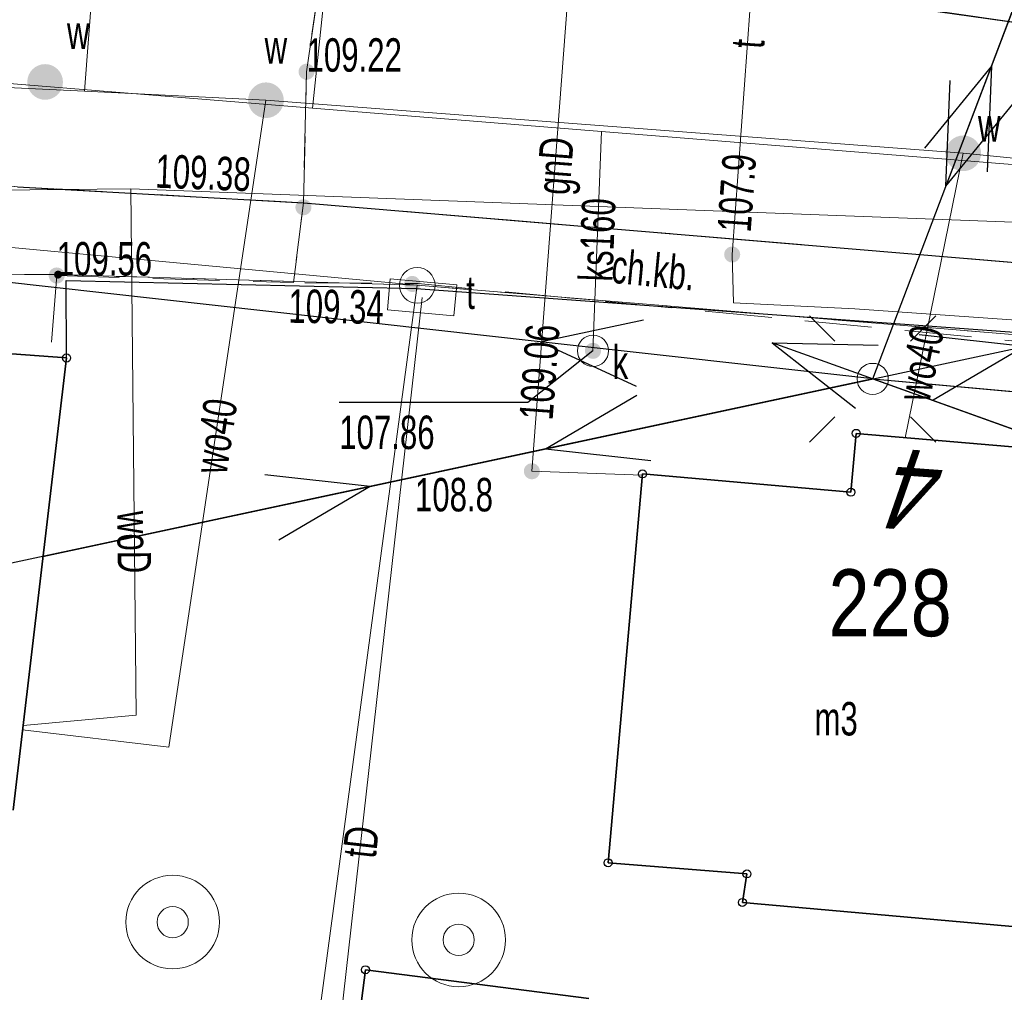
# Model space of a CAD drawing. Header units: inches. Extents: x 6497603 to 6502483, y 5925790 to 5934357.
# Tile 144 of 256: x 6501241 to 6501263, y 5926032 to 5926054. Entities that reach past the tile are written whole.
import ezdxf
from ezdxf.enums import TextEntityAlignment as Align

# ---------------------------------------------------------------- set-up
doc = ezdxf.new("R2010")
doc.units = ezdxf.units.IN
doc.header["$MEASUREMENT"] = 0
for name, pattern in [('1.5_0.75', [2.25, 1.5, -0.75]), ('2.25_0.75', [3, 2.25, -0.75]), ('219-1000', [0, 0]), ('egug-1000', [1.5, 0.75, -0.75]), ('suep_nn_1000', [0, 0])]:
    doc.linetypes.add(name, pattern=pattern)
for name, color, linetype in [('202-punkt graniczny', 7, 'Continuous'), ('203-punkt graniczny', 7, 'Continuous'), ('218-kontur użytku gruntowego', 7, 'Continuous'), ('219-działka ewidencyjna', 7, 'Continuous'), ('238-Punkt adresowy budynku', 7, 'Continuous'), ('312-budynek ewidencyjny', 7, 'Continuous'), ('312-oznaczenie budynku ewidencyjnego', 7, 'Continuous'), ('312-oznaczenie budynku ewidencyjnego-Atr117', 7, 'Continuous'), ('chodnik', 7, 'Continuous'), ('chodnik-Atr17', 7, 'Continuous'), ('jezdnia', 7, 'Continuous'), ('krawężnik', 7, 'Continuous'), ('latarnia', 7, 'Continuous'), ('ogrodzenie trwałe', 7, 'Continuous'), ('pikieta naturalna', 7, 'Continuous'), ('pikieta naturalna-Atr2', 7, 'Continuous'), ('pikieta sztuczna', 7, 'Continuous'), ('pikieta sztuczna-Atr2', 7, 'Continuous'), ('przewód elektroenergetyczny niskiego napięcia', 7, 'Continuous'), ('przewód gazowy', 7, 'Continuous'), ('przewód gazowy-Atr1', 7, 'Continuous'), ('przewód kanalizacyjny', 7, 'Continuous'), ('przewód kanalizacyjny-Atr1', 7, 'Continuous'), ('przewód telekomunikacyjny podziemny', 7, 'Continuous'), ('przewód telekomunikacyjny podziemny-Atr1', 7, 'Continuous'), ('przewód wodociągowy', 7, 'Continuous'), ('przewód wodociągowy-Atr1', 7, 'Continuous'), ('Punkt budynku', 7, 'Continuous'), ('rzędna', 7, 'Continuous'), ('rzędna-Atr2', 7, 'Continuous'), ('rzędna-Atr3', 7, 'Continuous'), ('studnia kanalizacyjna', 7, 'Continuous'), ('studnia kanalizacyjna-Atr17', 7, 'Continuous'), ('studnia zwykła', 7, 'Continuous'), ('szafa telekomunikacyjna lub kontener', 7, 'Continuous'), ('szafa telekomunikacyjna lub kontener-Atr17', 7, 'Continuous'), ('zasuwa lub zawór', 7, 'Continuous'), ('zasuwa lub zawór-Atr17', 7, 'Continuous')]:
    doc.layers.add(name, color=color, linetype=linetype)
doc.styles.get("Standard").update_dxf_attribs({"font": 'arial.ttf'})
doc.linetypes.add('902-1000', pattern='A,5,0,[1,ksztalty.shx,S=1,R=0,X=0,Y=0],5', length=10)

# ---------------------------------------------------------------- blocks, each defined once
blk = doc.blocks.new('202')
at = {"color": 0, "linetype": 'Continuous', "lineweight": 0}
blk.add_circle((0, 0), 0.4, dxfattribs=at)
blk = doc.blocks.new('203')
at = {"linetype": 'Continuous', "lineweight": 0}
h = blk.add_hatch(color=0, dxfattribs=at)
edge = h.paths.add_edge_path()
edge.add_arc((0, 0), 0.09, 0, 360)
blk = doc.blocks.new('PUNKTBUD')
at = {"color": 0}
blk.add_circle((0, 0), 0.09, dxfattribs=at)
blk = doc.blocks.new('PW01')
at = {"linetype": 'Continuous', "lineweight": 13}
h = blk.add_hatch(color=0, dxfattribs=at)
edge = h.paths.add_edge_path()
edge.add_arc((0, 0), 0.18, 0, 360)
blk = doc.blocks.new('SM01')
at = {"color": 0, "linetype": 'Continuous', "lineweight": 13}
for p, q in [((-0.848, 0.848), (-1.414, 1.414)), ((0.849, 0.848), (1.414, 1.414)), ((-0.848, -0.849), (-1.414, -1.414)), ((0.849, -0.849), (1.414, -1.414))]:
    blk.add_line(p, q, dxfattribs=at)
blk.add_circle((0, 0), 0.35, dxfattribs=at)
blk = doc.blocks.new('US13')
at = {"color": 0, "linetype": 'Continuous', "lineweight": 13}
for radius in [1.05, 0.35]:
    blk.add_circle((0, 0), radius, dxfattribs=at)
blk = doc.blocks.new('US20')
at = {"color": 0, "linetype": 'Continuous', "lineweight": 13}
for p, q in [((-0.75, -0.35), (-0.75, 0.35)), ((-0.75, 0.35), (0.75, 0.35)), ((0.75, -0.35), (0.75, 0.35)), ((-0.75, -0.35), (0.75, -0.35))]:
    blk.add_line(p, q, dxfattribs=at)
blk = doc.blocks.new('US25')
at = {"linetype": 'Continuous', "lineweight": 13}
h = blk.add_hatch(color=0, dxfattribs=at)
edge = h.paths.add_edge_path()
edge.add_arc((0, 0), 0.4, 0, 360)
blk = doc.blocks.new('US15')
at = {"color": 0, "linetype": 'Continuous', "lineweight": 13}
blk.add_circle((0, 0), 0.35, dxfattribs=at)
blk = doc.blocks.new('SUEP1')
at = {"color": 0, "linetype": 'Continuous'}
for p, q in [((7.5, 0), (5.25, 0.75)), ((22.5, 0), (20.25, 0.75)), ((0, 0), (7.5, 0)), ((7.5, 0), (5.25, -0.75)), ((7.5, 0), (22.5, 0)), ((22.5, 0), (20.25, -0.75))]:
    blk.add_line(p, q, dxfattribs=at)

msp = doc.modelspace()

# ---------------------------------------------------------------- linework, layer by layer
at = {"layer": '218-kontur użytku gruntowego', "color": 3, "linetype": 'egug-1000', "lineweight": 18, "flags": 128}
for points in [[(6501241.75, 5926048.57), (6501235.97, 5926048.56)], [(6501249.8, 5926048.33), (6501241.75, 5926048.57)], [(6501270.35, 5926046.63), (6501249.8, 5926048.33)]]:
    msp.add_lwpolyline(points, dxfattribs=at)
at = {"layer": '219-działka ewidencyjna', "color": 3, "linetype": '219-1000', "lineweight": 18, "flags": 128}
for points in [[(6501249.8, 5926048.33), (6501230.56, 5926050.12)], [(6501235.97, 5926048.56), (6501241.75, 5926048.57)], [(6501249.8, 5926048.33), (6501241.75, 5926048.57)], [(6501249.8, 5926048.33), (6501242.86, 5925996.6)], [(6501270.35, 5926046.63), (6501249.8, 5926048.33)]]:
    msp.add_lwpolyline(points, dxfattribs=at)
at = {"layer": '312-budynek ewidencyjny', "color": 7, "linetype": 'Continuous', "lineweight": 35, "flags": 128}
for points in [[(6501227.73, 5926047.74), (6501241.94, 5926046.7)], [(6501241.94, 5926046.7), (6501240.74, 5926036.56)], [(6501259.52, 5926043.69), (6501259.64, 5926045.01)], [(6501259.64, 5926045.01), (6501264.02, 5926044.63)], [(6501254.08, 5926035.38), (6501254.85, 5926044.1)], [(6501254.85, 5926044.1), (6501259.52, 5926043.69)], [(6501257.19, 5926035.13), (6501254.08, 5926035.38)], [(6501257.09, 5926034.49), (6501257.19, 5926035.13)], [(6501263.4, 5926033.93), (6501257.09, 5926034.49)], [(6501248.29, 5926030.26), (6501248.64, 5926032.98)], [(6501248.64, 5926032.98), (6501253.65, 5926032.34)]]:
    msp.add_lwpolyline(points, dxfattribs=at)
at = {"layer": 'chodnik', "color": 7, "linetype": '1.5_0.75', "lineweight": 18, "flags": 128}
for points in [[(6501241.72, 5926048.55), (6501241.58, 5926046.73), (6501235.86, 5926047.14), (6501235.97, 5926048.56), (6501233.83, 5926048.73), (6501233.72, 5926047.3), (6501227.73, 5926047.74), (6501227, 5926037.34), (6501226.89, 5926035.99), (6501226.5, 5926035.99), (6501224.76, 5926037.04), (6501224.9, 5926038.07), (6501226.07, 5926047), (6501226.26, 5926048.04), (6501226.57, 5926048.76), (6501227.03, 5926049.46), (6501227.56, 5926049.99), (6501228.33, 5926050.61), (6501229.08, 5926050.94), (6501229.93, 5926051.11), (6501230.74, 5926051.16), (6501231.58, 5926051.14), (6501232.93, 5926051.11), (6501235.01, 5926051.15), (6501240.84, 5926050.54), (6501247.25, 5926050.18), (6501247.03, 5926048.39)], [(6501247.25, 5926050.18), (6501263.2, 5926048.84), (6501278.11, 5926047.34), (6501296, 5926045.31), (6501303, 5926044.46), (6501322.88, 5926042.17), (6501330.33, 5926041.36), (6501335.32, 5926040.85), (6501340.29, 5926040.49), (6501343.22, 5926040.32), (6501346.23, 5926040.21), (6501350.24, 5926040.12), (6501352.88, 5926040.08), (6501360.88, 5926040.19), (6501372.91, 5926040.25), (6501386.9, 5926039.99), (6501396.5, 5926039.68), (6501405.3, 5926039.34), (6501412.35, 5926039.04), (6501410.65, 5926037.74), (6501427.21, 5926036.09), (6501441.12, 5926034.7), (6501449.07, 5926033.87), (6501453.69, 5926033.35), (6501453.75, 5926034.06), (6501452.43, 5926035.75), (6501455.42, 5926035.48), (6501460.6, 5926034.87), (6501459.04, 5926033.55), (6501466.48, 5926032.66), (6501465.23, 5926034.3), (6501475.2, 5926033.14), (6501475.13, 5926032.43), (6501475.98, 5926032.29), (6501476.96, 5926031.94), (6501480.24, 5926031), (6501480.88, 5926030.82), (6501482, 5926030.59), (6501499.78, 5926028.37), (6501507.4, 5926027.44), (6501506.15, 5926029.43), (6501514.36, 5926028.5), (6501512.82, 5926026.8), (6501527.38, 5926025.01), (6501527.2, 5926022.88), (6501512.54, 5926024.69), (6501512.47, 5926023.71), (6501505.98, 5926024.34), (6501506.14, 5926025.89), (6501500.03, 5926026.67), (6501499.96, 5926025.66), (6501497.63, 5926025.88), (6501497.71, 5926026.96), (6501481.26, 5926029.02), (6501480.73, 5926029.09), (6501480.24, 5926029.2), (6501476.45, 5926030.36), (6501476.44, 5926030.08), (6501475.02, 5926030.35), (6501475.03, 5926030.82), (6501473.56, 5926030.95), (6501473.31, 5926029.37), (6501466.35, 5926030.09), (6501466.44, 5926030.94), (6501458.57, 5926031.92), (6501457.97, 5926027.02), (6501453.26, 5926027.63), (6501453.65, 5926031.49), (6501453.68, 5926031.75), (6501448.9, 5926032.31), (6501440.84, 5926033.08), (6501427.67, 5926034.36), (6501413.66, 5926035.74), (6501413.65, 5926035.66), (6501411.6, 5926035.82), (6501410.85, 5926029.94), (6501404.82, 5926030.66), (6501404.89, 5926031.94), (6501390.75, 5926032.5), (6501390.58, 5926031.61), (6501376.05, 5926033.27), (6501376.06, 5926037.95), (6501372.7, 5926038), (6501351.36, 5926037.87), (6501351.36, 5926038.32), (6501340.26, 5926038.72), (6501329.38, 5926039.03), (6501323.65, 5926039.37), (6501312.4, 5926040.5), (6501312.43, 5926040.92), (6501302.02, 5926042.46), (6501297.11, 5926043.22), (6501276.95, 5926045.65), (6501264.04, 5926047), (6501249.82, 5926048.37), (6501247.03, 5926048.39)]]:
    msp.add_lwpolyline(points, close=True, dxfattribs=at)
at = {"layer": 'jezdnia', "color": 7, "linetype": '2.25_0.75', "lineweight": 18, "flags": 128}
for points in [[(6500967.52, 5926475.78), (6500970.47, 5926475.3), (6500970.34, 5926474.17), (6500969.68, 5926470.3), (6500969.49, 5926469.27), (6500968.64, 5926464.1), (6500968.02, 5926460.39), (6500966.41, 5926450.57), (6500964.71, 5926440.65), (6500963.12, 5926430.78), (6500961.32, 5926419.97), (6500959.67, 5926410.08), (6500959.52, 5926409.05), (6500958.4, 5926402.16), (6500958.2, 5926401.16), (6500956.52, 5926390.93), (6500955.92, 5926387.39), (6500955.8, 5926386.37), (6500953.89, 5926374.55), (6500953.73, 5926373.46), (6500953.44, 5926371.55), (6500953.08, 5926369.21), (6500952.69, 5926366.58), (6500952.26, 5926363.66), (6500951.98, 5926361.63), (6500951.62, 5926358.68), (6500951.27, 5926355.63), (6500950.83, 5926351.7), (6500950.56, 5926348.7), (6500950.2, 5926344.71), (6500949.87, 5926340.76), (6500949.76, 5926338.7), (6500949.68, 5926335.75), (6500949.64, 5926334.74), (6500949.52, 5926328.23), (6500949.49, 5926327.2), (6500949.48, 5926325.22), (6500949.47, 5926322.2), (6500949.55, 5926319.76), (6500949.66, 5926317.23), (6500949.84, 5926313.23), (6500950.01, 5926310.21), (6500950.17, 5926308.21), (6500950.43, 5926305.18), (6500950.74, 5926302.26), (6500951.06, 5926299.26), (6500951.49, 5926295.58), (6500952.08, 5926290.33), (6500952.73, 5926285.4), (6500953.13, 5926282.44), (6500953.57, 5926279.4), (6500954.04, 5926276.46), (6500954.41, 5926274.33), (6500954.74, 5926272.49), (6500955.37, 5926269.55), (6500956.06, 5926266.66), (6500956.52, 5926264.7), (6500957.04, 5926262.72), (6500957.79, 5926259.85), (6500958.59, 5926257.01), (6500959.46, 5926254.06), (6500960.33, 5926251.13), (6500961.47, 5926247.41), (6500962.32, 5926244.49), (6500963.34, 5926241.33), (6500964.48, 5926237.89), (6500965.5, 5926234.96), (6500966.14, 5926233.14), (6500966.53, 5926232.14), (6500968.88, 5926225.61), (6500969.29, 5926224.6), (6500970.02, 5926222.74), (6500970.38, 5926221.87), (6500971.84, 5926218.15), (6500972.99, 5926215.36), (6500974.13, 5926212.6), (6500975.34, 5926209.86), (6500976.57, 5926207.09), (6500977.79, 5926204.36), (6500979.13, 5926201.69), (6500980.03, 5926199.93), (6500981.16, 5926197.8), (6500982.17, 5926195.97), (6500982.82, 5926194.92), (6500983.5, 5926193.77), (6500984.62, 5926192.1), (6500985.77, 5926190.49), (6500986.98, 5926188.92), (6500988.2, 5926187.36), (6500989.17, 5926186.2), (6500990.87, 5926184.3), (6500992.5, 5926182.51), (6500994.27, 5926180.73), (6500995.76, 5926179.32), (6500997.26, 5926177.93), (6500997.98, 5926177.32), (6500999.49, 5926176), (6501001.04, 5926174.69), (6501002.64, 5926173.48), (6501003.77, 5926172.66), (6501005.08, 5926171.78), (6501006.76, 5926170.76), (6501009.35, 5926169.19), (6501011.02, 5926168.15), (6501012.75, 5926167), (6501015.2, 5926165.27), (6501017.63, 5926163.53), (6501019.23, 5926162.32), (6501020.36, 5926161.31), (6501021.45, 5926160.26), (6501022.54, 5926159.21), (6501023.77, 5926157.9), (6501024.43, 5926157.12), (6501025.28, 5926156.11), (6501026.36, 5926154.87), (6501027.57, 5926153.3), (6501028.15, 5926152.45), (6501028.65, 5926151.68), (6501029.28, 5926150.71), (6501030.17, 5926149.6), (6501030.99, 5926148.6), (6501031.86, 5926147.75), (6501032.71, 5926147), (6501033.36, 5926146.49), (6501034.56, 5926145.76), (6501035.84, 5926145.14), (6501037.14, 5926144.59), (6501038.54, 5926143.97), (6501039.7, 5926143.38), (6501041.25, 5926142.34), (6501042.55, 5926141.23), (6501043.36, 5926140.29), (6501044.15, 5926139.04), (6501044.95, 5926137.68), (6501045.97, 5926135.97), (6501046.76, 5926134.83), (6501047.06, 5926134.43), (6501047.46, 5926133.9), (6501048.29, 5926133.07), (6501049.15, 5926132.29), (6501050.1, 5926131.67), (6501051.14, 5926131.14), (6501052.32, 5926130.71), (6501053.32, 5926130.44), (6501054.33, 5926130.26), (6501054.81, 5926130.11), (6501059.21, 5926129.52), (6501060.24, 5926129.37), (6501062.18, 5926128.95), (6501065.52, 5926128.17), (6501067.51, 5926127.68), (6501067.94, 5926127.56), (6501072.36, 5926126.36), (6501076.16, 5926125.39), (6501077, 5926125.24), (6501079.93, 5926124.73), (6501091.81, 5926122.96), (6501106.86, 5926120.63), (6501107.86, 5926120.45), (6501114.26, 5926119.46), (6501115.28, 5926119.31), (6501129.17, 5926117.14), (6501141.73, 5926115.29), (6501155.8, 5926113.1), (6501156.84, 5926112.94), (6501163.71, 5926111.96), (6501164.73, 5926111.81), (6501169.7, 5926111.07), (6501186.02, 5926108.73), (6501187.04, 5926108.57), (6501197.9, 5926107.02), (6501198.93, 5926106.86), (6501209.44, 5926105.01), (6501213.12, 5926104.73), (6501214.13, 5926104.59), (6501218.06, 5926103.95), (6501219.09, 5926103.82), (6501225, 5926102.98), (6501226.03, 5926103), (6501226.9, 5926103.16), (6501227.59, 5926103.32), (6501228.34, 5926103.71), (6501228.93, 5926104.14), (6501229.4, 5926105.03), (6501229.75, 5926106.03), (6501230.03, 5926107.51), (6501230.13, 5926108.51), (6501230.41, 5926111.43), (6501235.51, 5926111.16), (6501235.42, 5926108.23), (6501235.48, 5926107.23), (6501235.64, 5926106.46), (6501236.12, 5926105.41), (6501236.84, 5926104.54), (6501237.77, 5926103.89), (6501238.91, 5926103.49), (6501240.04, 5926103.43), (6501241.16, 5926103.54), (6501242.17, 5926103.85), (6501243.16, 5926104.12), (6501253.15, 5926106.97), (6501253.23, 5926106.89), (6501254.28, 5926103.94), (6501255.15, 5926100.97), (6501254.99, 5926100.67), (6501253.62, 5926100.28), (6501252.65, 5926100), (6501249.77, 5926099.21), (6501248.73, 5926098.94), (6501244.96, 5926097.81), (6501243.92, 5926097.57), (6501242.05, 5926097.03), (6501240.92, 5926096.64), (6501239.24, 5926095.9), (6501238.04, 5926095.27), (6501237.2, 5926094.68), (6501236.35, 5926093.84), (6501235.38, 5926092.95), (6501234.5, 5926091.83), (6501233.74, 5926090.74), (6501233.24, 5926089.73), (6501232.77, 5926088.7), (6501232.51, 5926087.65), (6501232.15, 5926085.66), (6501231.07, 5926079.74), (6501230.21, 5926075.13), (6501227.92, 5926063.04), (6501227.8, 5926062.48), (6501227.76, 5926061.73), (6501227.77, 5926061.08), (6501227.88, 5926060.39), (6501228.08, 5926059.83), (6501228.38, 5926059.33), (6501228.85, 5926058.88), (6501229.59, 5926058.46), (6501230.48, 5926058.18), (6501231.24, 5926057.98), (6501236.18, 5926057.48), (6501247.14, 5926056.54), (6501247.78, 5926056.32), (6501247.32, 5926053.12), (6501247.25, 5926050.18), (6501240.84, 5926050.54), (6501235.01, 5926051.15), (6501232.93, 5926051.11), (6501231.58, 5926051.14), (6501230.74, 5926051.16), (6501229.93, 5926051.11), (6501229.08, 5926050.94), (6501228.33, 5926050.61), (6501227.56, 5926049.99), (6501227.03, 5926049.46), (6501226.57, 5926048.76), (6501226.26, 5926048.04), (6501226.07, 5926047), (6501224.9, 5926038.07), (6501224.76, 5926037.04), (6501223.95, 5926030.65), (6501223.78, 5926029.64), (6501222.8, 5926021.69), (6501222.62, 5926020.67), (6501221.85, 5926014.28), (6501221.72, 5926013.21), (6501220.01, 5926001.35), (6501219.92, 5926000.35), (6501218.92, 5925993.96), (6501218.73, 5925992.94), (6501217.59, 5925985.53), (6501217.19, 5925983.25), (6501216.34, 5925978.62), (6501216.11, 5925977.64), (6501215.34, 5925973.74), (6501215.12, 5925972.71), (6501214.1, 5925967.79), (6501212.17, 5925958.57), (6501211.6, 5925955.9), (6501210.39, 5925950.18), (6501210.15, 5925949.2), (6501208.72, 5925942.4), (6501208.51, 5925941.33), (6501206.97, 5925934), (6501206.1, 5925929.6), (6501205.96, 5925928.62), (6501203.95, 5925916.84), (6501200.99, 5925899.07), (6501197.27, 5925877.8), (6501197.19, 5925877.04), (6501197.19, 5925876.24), (6501197.31, 5925875.07), (6501197.66, 5925873.98), (6501197.97, 5925873.22), (6501198.63, 5925872.3), (6501199.23, 5925871.72), (6501199.74, 5925871.37), (6501200.42, 5925871.01), (6501201.38, 5925870.71), (6501202.44, 5925870.55), (6501201.55, 5925864.88), (6501201.24, 5925864.89), (6501200.2, 5925864.97), (6501198.98, 5925864.81), (6501197.51, 5925864.23), (6501196.67, 5925863.67), (6501195.78, 5925862.79), (6501195.34, 5925862.22), (6501195.05, 5925861.84), (6501194.69, 5925861.34), (6501194.31, 5925860.58), (6501193.88, 5925859.32), (6501193.66, 5925858.13), (6501191.37, 5925844.58), (6501188.63, 5925845.69), (6501186.06, 5925846.29), (6501188.34, 5925859.28), (6501189.55, 5925865.75), (6501190.19, 5925869.41), (6501190.72, 5925872.53), (6501192, 5925879.57), (6501195.3, 5925899.15), (6501198.39, 5925917.25), (6501200.06, 5925927.91), (6501200.49, 5925930.37), (6501201.43, 5925935.3), (6501202.26, 5925939.27), (6501205.89, 5925956.67), (6501206.71, 5925960.26), (6501209.44, 5925973.27), (6501210.33, 5925977.62), (6501211, 5925981.11), (6501211.51, 5925984.07), (6501211.73, 5925985.08), (6501212.62, 5925991.03), (6501213.62, 5925996.92), (6501213.83, 5925997.96), (6501214.76, 5926004.82), (6501214.89, 5926005.86), (6501216.15, 5926014.76), (6501216.28, 5926015.75), (6501217.09, 5926022.16), (6501217.19, 5926023.22), (6501218.27, 5926030.95), (6501221.29, 5926054.94), (6501221.42, 5926055.98), (6501222.24, 5926062.4), (6501222.34, 5926063.44), (6501224.16, 5926076.33), (6501224.9, 5926081.72), (6501225.66, 5926087.21), (6501225.76, 5926088.39), (6501225.79, 5926089.57), (6501225.74, 5926090.79), (6501225.65, 5926091.85), (6501225.41, 5926093.04), (6501225.02, 5926094.16), (6501224.47, 5926095.07), (6501223.68, 5926095.94), (6501222.87, 5926096.5), (6501222, 5926096.87), (6501221.03, 5926097.17), (6501220.05, 5926097.37), (6501218.15, 5926097.65), (6501217.08, 5926097.83), (6501213.18, 5926098.37), (6501212.16, 5926098.52), (6501210.21, 5926098.79), (6501209.19, 5926099), (6501203.73, 5926099.73), (6501202.71, 5926099.87), (6501199.75, 5926100.28), (6501198.75, 5926100.43), (6501192.84, 5926101.32), (6501191.84, 5926101.46), (6501178.52, 5926103.46), (6501168.08, 5926104.92), (6501167.07, 5926105.07), (6501161.11, 5926105.95), (6501160.15, 5926106.11), (6501141.22, 5926108.96), (6501128.91, 5926110.87), (6501107.19, 5926114.24), (6501091.02, 5926116.76), (6501087.03, 5926117.36), (6501085.63, 5926117.57), (6501084.66, 5926117.74), (6501082.7, 5926117.91), (6501080.66, 5926118.01), (6501077.67, 5926118.12), (6501076.66, 5926118.16), (6501075.65, 5926118.1), (6501074.96, 5926118.04), (6501074.24, 5926117.87), (6501073.45, 5926117.58), (6501072.83, 5926117.24), (6501072.24, 5926116.73), (6501071.92, 5926116.36), (6501071.6, 5926115.95), (6501071.13, 5926115.07), (6501070.2, 5926112.15), (6501069.14, 5926109.35), (6501065.67, 5926107.67), (6501060.98, 5926105.37), (6501056.17, 5926102.92), (6501047.77, 5926098.64), (6501039.02, 5926094.25), (6501035.19, 5926092.32), (6501033.38, 5926091.57), (6501031.9, 5926091.17), (6501030.72, 5926091), (6501029.45, 5926090.96), (6501027.96, 5926091.09), (6501026.37, 5926091.21), (6501025.08, 5926091.02), (6501023.8, 5926090.63), (6501022.54, 5926089.24), (6501020.92, 5926087.38), (6501018.93, 5926085.36), (6501016.88, 5926083.52), (6501014.11, 5926081.3), (6501011.15, 5926079.19), (6501008.09, 5926077.35), (6501004.66, 5926075.72), (6501000.14, 5926073.66), (6500996.05, 5926071.78), (6500991.19, 5926069.54), (6500987.22, 5926067.8), (6500985.88, 5926070.25), (6500984.5, 5926072.54), (6500990.81, 5926076.24), (6500997.85, 5926080.69), (6501004.96, 5926085.16), (6501007.77, 5926086.97), (6501009.89, 5926088.54), (6501012.32, 5926090.44), (6501014.72, 5926092.81), (6501016.4, 5926095.01), (6501018.1, 5926097.7), (6501019.49, 5926099.95), (6501021.13, 5926103.12), (6501021.79, 5926104.63), (6501021.73, 5926104.89), (6501022.4, 5926106.7), (6501022.77, 5926107.65), (6501022.96, 5926108.66), (6501023.19, 5926109.6), (6501023.35, 5926110.74), (6501023.42, 5926111.89), (6501023.37, 5926112.99), (6501023.17, 5926114.21), (6501022.81, 5926115.94), (6501022.34, 5926117.28), (6501021.93, 5926118.41), (6501021.38, 5926119.39), (6501020.82, 5926120.06), (6501020.31, 5926120.58), (6501019.37, 5926121.14), (6501018.64, 5926121.59), (6501017.79, 5926122.01), (6501016.87, 5926122.36), (6501016.07, 5926122.61), (6501015.13, 5926122.79), (6501014.32, 5926122.89), (6501013.3, 5926122.96), (6501011.3, 5926123.02), (6501010.28, 5926123.07), (6501008.82, 5926123.15), (6501007.35, 5926123.27), (6501006.78, 5926123.46), (6501004.62, 5926123.76), (6501002.02, 5926124.18), (6501000.54, 5926124.46), (6500997.95, 5926125.21), (6500994.57, 5926126.41), (6500989.34, 5926128.79), (6500983.15, 5926131.79), (6500980.24, 5926133), (6500976.92, 5926134.27), (6500973.27, 5926135.38), (6500969.21, 5926136.46), (6500966.14, 5926137.16), (6500962.38, 5926137.84), (6500956.83, 5926138.72), (6500951.6, 5926139.58), (6500948.09, 5926140.28), (6500941.13, 5926141.59), (6500936.68, 5926142.36), (6500936.26, 5926142.38), (6500936.91, 5926144.94), (6500937.28, 5926147.22), (6500938.48, 5926147.26), (6500944.87, 5926146.1), (6500952.28, 5926144.84), (6500952.45, 5926144.94), (6500957.36, 5926144.12), (6500958.42, 5926144.02), (6500960.33, 5926143.82), (6500961.34, 5926143.73), (6500962.4, 5926143.7), (6500964.35, 5926143.61), (6500966.38, 5926143.52), (6500968.34, 5926143.33), (6500970.37, 5926142.99), (6500972.16, 5926142.64), (6500975.22, 5926141.96), (6500978.14, 5926141.2), (6500980.07, 5926140.59), (6500984.84, 5926139.11), (6500988.6, 5926137.98), (6500991.96, 5926137.02), (6500993.89, 5926136.41), (6500996.3, 5926135.75), (6500998.23, 5926135.25), (6500999.76, 5926134.9), (6501002.22, 5926134.43), (6501003.59, 5926134.13), (6501004.64, 5926133.95), (6501005.57, 5926133.82), (6501006.54, 5926133.72), (6501007.41, 5926133.65), (6501008.58, 5926133.66), (6501009.4, 5926133.71), (6501010.99, 5926133.99), (6501012.51, 5926134.33), (6501013.46, 5926134.67), (6501014.17, 5926134.95), (6501015.06, 5926135.45), (6501015.72, 5926135.84), (6501016.55, 5926136.42), (6501017.28, 5926137.05), (6501017.97, 5926137.76), (6501018.59, 5926138.35), (6501019.09, 5926139.31), (6501019.34, 5926140.2), (6501019.48, 5926141.24), (6501019.5, 5926142.22), (6501019.53, 5926143.17), (6501019.42, 5926144.33), (6501019.23, 5926145.48), (6501018.9, 5926146.66), (6501018.59, 5926147.63), (6501018.18, 5926148.39), (6501017.57, 5926149.31), (6501017.02, 5926149.96), (6501016.24, 5926150.87), (6501015.1, 5926152.17), (6501013.64, 5926153.83), (6501013.57, 5926154), (6501012.46, 5926155.3), (6501009.41, 5926158.38), (6501006.55, 5926161.1), (6501003.79, 5926163.84), (6501000.27, 5926167.22), (6500997.75, 5926169.48), (6500994.93, 5926171.9), (6500993.22, 5926173.37), (6500990.08, 5926176.36), (6500986.16, 5926180.45), (6500984.36, 5926182.53), (6500983.92, 5926182.88), (6500982.09, 5926185.15), (6500980.83, 5926186.8), (6500979.72, 5926188.4), (6500979.64, 5926188.64), (6500977.9, 5926191.3), (6500976.68, 5926193.39), (6500974.4, 5926197.5), (6500971.6, 5926203.33), (6500970.2, 5926206.34), (6500968.02, 5926211.54), (6500966.1, 5926216.13), (6500964.42, 5926220.5), (6500963.39, 5926223.18), (6500962.78, 5926224.79), (6500960.85, 5926229.86), (6500958.92, 5926235.34), (6500957.26, 5926240.34), (6500955.77, 5926245.22), (6500954.5, 5926249.48), (6500953.02, 5926254.47), (6500951.16, 5926261.1), (6500950.63, 5926263.22), (6500949.44, 5926268.23), (6500948.4, 5926273.5), (6500947.44, 5926279.19), (6500946.72, 5926284.52), (6500945.98, 5926290.57), (6500945.39, 5926295.06), (6500944.64, 5926301.22), (6500943.99, 5926308.19), (6500943.71, 5926313.06), (6500943.38, 5926320.02), (6500943.36, 5926324.68), (6500943.39, 5926329.54), (6500943.52, 5926335.16), (6500943.63, 5926336.77), (6500943.87, 5926342.09), (6500944.45, 5926348.6), (6500944.89, 5926353.17), (6500945.31, 5926356.92), (6500946, 5926362.7), (6500946.75, 5926367.77), (6500946.9, 5926369.53), (6500947.97, 5926376.36), (6500948.58, 5926379.99), (6500949.87, 5926387.54), (6500950.36, 5926390.87), (6500950.58, 5926392.97), (6500951.07, 5926399.96), (6500951.2, 5926400.17), (6500951.56, 5926405.22), (6500951.74, 5926408.6), (6500951.86, 5926412.25), (6500952.04, 5926414.31), (6500952.81, 5926417.99), (6500953.87, 5926422.25), (6500955.38, 5926427.84), (6500956.84, 5926433.28), (6500957.79, 5926436.87), (6500958.47, 5926439.89), (6500959.31, 5926444.93), (6500960.75, 5926453.89), (6500962.75, 5926465.71), (6500964.63, 5926476.24)], [(6501253.74, 5926055.56), (6501255.93, 5926057.22), (6501256.92, 5926057.46), (6501257.68, 5926057.9), (6501258.38, 5926058.63), (6501258.75, 5926059.39), (6501258.84, 5926059.85), (6501263.53, 5926058.79), (6501264.13, 5926057.37), (6501264.66, 5926056.52), (6501265.73, 5926055.45), (6501266.92, 5926054.51), (6501268.4, 5926053.5)], [(6501253.74, 5926055.56), (6501268.4, 5926053.5), (6501270.83, 5926053.13), (6501273.83, 5926052.82), (6501283.52, 5926051.72), (6501289.87, 5926050.98), (6501302.63, 5926049.51), (6501318.53, 5926047.68), (6501325.18, 5926046.9), (6501329.51, 5926046.39), (6501338.51, 5926045.59), (6501343.51, 5926045.32), (6501347.53, 5926045.21), (6501353.5, 5926045.16), (6501359.53, 5926045.15), (6501371.4, 5926045.18), (6501381.44, 5926045.14), (6501391.33, 5926044.93), (6501396.32, 5926044.76), (6501397.32, 5926044.88), (6501398.1, 5926045.22), (6501398.66, 5926045.67), (6501400.04, 5926046.85), (6501400.59, 5926047.23), (6501401.24, 5926047.42), (6501402.25, 5926047.47), (6501405.3, 5926039.34), (6501396.5, 5926039.68), (6501386.9, 5926039.99), (6501372.91, 5926040.25), (6501360.88, 5926040.19), (6501352.88, 5926040.08), (6501350.24, 5926040.12), (6501346.23, 5926040.21), (6501343.22, 5926040.32), (6501340.29, 5926040.49), (6501335.32, 5926040.85), (6501330.33, 5926041.36), (6501322.88, 5926042.17), (6501303, 5926044.46), (6501296, 5926045.31), (6501278.11, 5926047.34), (6501263.2, 5926048.84), (6501247.25, 5926050.18), (6501247.32, 5926053.12), (6501247.78, 5926056.32)]]:
    msp.add_lwpolyline(points, close=True, dxfattribs=at)
at = {"layer": 'krawężnik', "color": 7, "linetype": 'Continuous', "lineweight": 25, "flags": 128}
for points in [[(6501253.74, 5926055.56), (6501268.4, 5926053.5)], [(6501240.84, 5926050.54), (6501247.25, 5926050.18)], [(6501247.25, 5926050.18), (6501263.2, 5926048.84), (6501278.11, 5926047.34), (6501296, 5926045.31), (6501303, 5926044.46), (6501322.88, 5926042.17)]]:
    msp.add_lwpolyline(points, dxfattribs=at)
at = {"layer": 'ogrodzenie trwałe', "color": 7, "linetype": '902-1000', "lineweight": 25, "flags": 128}
msp.add_lwpolyline([(6501241.94, 5926046.7), (6501241.93, 5926048.44), (6501249.78, 5926048.26), (6501264, 5926047.22), (6501263.92, 5926045.49), (6501269.92, 5926044.7), (6501275.83, 5926043.79), (6501276.74, 5926043.6), (6501277.03, 5926045.76), (6501285.14, 5926044.71)], dxfattribs=at)
at = {"layer": 'przewód elektroenergetyczny niskiego napięcia', "color": 1, "linetype": 'suep_nn_1000', "lineweight": 18, "flags": 128}
for points in [[(6501260.01, 5926046.23), (6501269.63, 5926071.59)], [(6501260.01, 5926046.23), (6501217.43, 5926050.99)], [(6501260.01, 5926046.23), (6501241.41, 5926042.25)], [(6501260.01, 5926046.23), (6501278.94, 5926039.45)], [(6501296.16, 5926042.97), (6501260.01, 5926046.23)], [(6501260.01, 5926046.23), (6501296.16, 5926042.97)]]:
    msp.add_lwpolyline(points, dxfattribs=at)
at = {"layer": 'przewód gazowy', "color": 40, "linetype": 'Continuous', "lineweight": 18, "flags": 128}
msp.add_lwpolyline([(6501253.21, 5926055.29), (6501252.37, 5926044.16), (6501254.85, 5926044.07)], dxfattribs=at)
at = {"layer": 'przewód kanalizacyjny', "color": 34, "linetype": 'Continuous', "lineweight": 18, "flags": 128}
for points in [[(6501248.13, 5926058.77), (6501247.45, 5926052.3)], [(6501224.04, 5926054.21), (6501247.45, 5926052.3), (6501253.93, 5926051.78), (6501283.04, 5926049.44), (6501299.54, 5926047.61), (6501302.72, 5926047.26), (6501319.57, 5926045.39), (6501325.38, 5926044.75), (6501338.44, 5926043.3), (6501350.84, 5926043.19), (6501362.54, 5926043.08), (6501367.44, 5926043.03), (6501395.24, 5926042.78), (6501406.71, 5926042.67), (6501414.47, 5926041.91), (6501442.29, 5926039.21), (6501465.79, 5926036.92)], [(6501253.74, 5926046.86), (6501253.93, 5926051.78)]]:
    msp.add_lwpolyline(points, dxfattribs=at)
at = {"layer": 'przewód telekomunikacyjny podziemny', "color": 30, "linetype": 'Continuous', "lineweight": 18, "flags": 128}
for points in [[(6501228.61, 5926059.96), (6501230.03, 5926059.16), (6501232.82, 5926058.7), (6501252.23, 5926056.72), (6501257.47, 5926056.1), (6501257.33, 5926055.52), (6501256.86, 5926049.02), (6501256.89, 5926047.94), (6501259.61, 5926047.8), (6501276.75, 5926046.6), (6501291.77, 5926044.74), (6501299.1, 5926043.83), (6501308.14, 5926042.61), (6501318.23, 5926041.53)], [(6501249.91, 5926048.06), (6501245.88, 5926012.26)]]:
    msp.add_lwpolyline(points, dxfattribs=at)
at = {"layer": 'przewód wodociągowy', "color": 5, "linetype": 'Continuous', "lineweight": 18, "flags": 128}
for points in [[(6501242.34, 5926052.68), (6501243.59, 5926069.03), (6501241.95, 5926069.19)], [(6501395.11, 5926042.62), (6501368.26, 5926042.35), (6501362.95, 5926042.5), (6501351.3, 5926042.66), (6501338.29, 5926042.66), (6501326, 5926044.02), (6501318.9, 5926044.79), (6501302.11, 5926046.77), (6501299.47, 5926047.15), (6501283.81, 5926049.13), (6501262.04, 5926051.29), (6501246.41, 5926052.48), (6501242.34, 5926052.68), (6501224, 5926053.56), (6501222.56, 5926053.91)], [(6501246.41, 5926052.48), (6501244.23, 5926037.97), (6501240.95, 5926038.36)], [(6501262.04, 5926051.29), (6501260.74, 5926044.91)], [(6501221.47, 5926050.28), (6501243.38, 5926050.49), (6501269.69, 5926049.5), (6501273.38, 5926049.22), (6501303.02, 5926044.19), (6501356.59, 5926040.08), (6501401.74, 5926040.29), (6501416.39, 5926040.29), (6501459.88, 5926035.4), (6501484.3, 5926032.65)], [(6501243.38, 5926050.49), (6501243.5, 5926038.69), (6501240.97, 5926038.46)]]:
    msp.add_lwpolyline(points, dxfattribs=at)
at = {"layer": 'rzędna-Atr2', "color": 7, "flags": 128}
msp.add_lwpolyline([(6501253.74, 5926046.86), (6501252.28, 5926045.7), (6501248.053, 5926045.7)], dxfattribs=at)

# ---------------------------------------------------------------- block references
at = {"layer": '202-punkt graniczny', "color": 7, "linetype": 'Continuous', "lineweight": 18}
msp.add_blockref('202', (6501249.8, 5926048.33), dxfattribs=at)
at = {"layer": '203-punkt graniczny', "color": 7, "linetype": 'Continuous', "lineweight": 18}
msp.add_blockref('203', (6501241.75, 5926048.57), dxfattribs=at)
at = {"layer": 'latarnia', "color": 7, "linetype": 'Continuous', "lineweight": 18}
msp.add_blockref('SM01', (6501260.01, 5926046.23), dxfattribs=at)
at = {"layer": 'pikieta naturalna', "color": 7, "linetype": 'Continuous', "lineweight": 13}
msp.add_blockref('PW01', (6501252.37, 5926044.16), dxfattribs=at)
at = {"layer": 'pikieta sztuczna', "color": 7, "linetype": 'Continuous', "lineweight": 13}
for p in [(6501247.32, 5926053.12), (6501247.25, 5926050.08), (6501241.72, 5926048.55), (6501249.69, 5926048.36)]:
    msp.add_blockref('PW01', p, dxfattribs=at)
at = {"layer": 'przewód elektroenergetyczny niskiego napięcia', "color": 1, "linetype": 'Continuous', "lineweight": 18}
for p, rotation in [((6501269.63, 5926071.59), 249.226), ((6501260.01, 5926046.23), 69.22600000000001), ((6501260.01, 5926046.23), 173.621), ((6501241.41, 5926042.25), 12.078), ((6501278.94, 5926039.45), 160.294), ((6501260.01, 5926046.23), 192.0779999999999), ((6501260.01, 5926046.23), 340.294), ((6501260.01, 5926046.23), 354.847)]:
    msp.add_blockref('SUEP1', p, dxfattribs=dict(at, rotation=rotation))
at = {"layer": 'Punkt budynku', "color": 5, "linetype": 'Continuous', "lineweight": 13}
for p in [(6501241.94, 5926046.7), (6501259.64, 5926045.01), (6501254.85, 5926044.1), (6501259.52, 5926043.69), (6501254.08, 5926035.38), (6501257.19, 5926035.13), (6501257.09, 5926034.49), (6501248.64, 5926032.98)]:
    msp.add_blockref('PUNKTBUD', p, dxfattribs=at)
at = {"layer": 'rzędna', "color": 30, "linetype": 'Continuous', "lineweight": 18}
msp.add_blockref('PW01', (6501256.86, 5926049.02), dxfattribs=at)
at = {"layer": 'rzędna', "color": 34, "linetype": 'Continuous', "lineweight": 18}
msp.add_blockref('PW01', (6501253.74, 5926046.86), dxfattribs=at)
at = {"layer": 'rzędna', "color": 40, "linetype": 'Continuous', "lineweight": 18}
msp.add_blockref('PW01', (6501252.37, 5926044.16), dxfattribs=at)
at = {"layer": 'studnia kanalizacyjna', "color": 34, "linetype": 'Continuous', "lineweight": 18}
msp.add_blockref('US15', (6501253.74, 5926046.86), dxfattribs=at)
at = {"layer": 'studnia zwykła', "color": 5, "linetype": 'Continuous', "lineweight": 18}
for p in [(6501244.32, 5926034.05), (6501250.73, 5926033.65)]:
    msp.add_blockref('US13', p, dxfattribs=at)
at = {"layer": 'szafa telekomunikacyjna lub kontener', "color": 30, "linetype": 'Continuous', "lineweight": 18, "rotation": 354.668}
msp.add_blockref('US20', (6501249.91, 5926048.06), dxfattribs=at)
at = {"layer": 'zasuwa lub zawór', "color": 5, "linetype": 'Continuous', "lineweight": 18}
for p in [(6501241.46, 5926052.89), (6501246.41, 5926052.48), (6501262.04, 5926051.29)]:
    msp.add_blockref('US25', p, dxfattribs=at)

# ---------------------------------------------------------------- texts
at = {"layer": '238-Punkt adresowy budynku', "color": 7, "linetype": 'Continuous', "lineweight": 18, "oblique": 15, "width": 0.79}
msp.add_text('4', height=1.8, rotation=175.829, dxfattribs=at).set_placement((6501261.21, 5926044.62), align=Align.CENTER)
at = {"layer": '312-oznaczenie budynku ewidencyjnego', "color": 7, "linetype": 'Continuous', "lineweight": 18, "width": 0.79}
msp.add_text('228', height=1.5, dxfattribs=at).set_placement((6501259.02, 5926040.46))
at = {"layer": '312-oznaczenie budynku ewidencyjnego-Atr117', "color": 7, "width": 0.667}
msp.add_text('m3', height=0.75, dxfattribs=at).set_placement((6501259.19, 5926038.61), align=Align.MIDDLE_CENTER)
at = {"layer": 'chodnik-Atr17', "color": 7, "width": 0.667}
msp.add_text('ch.kb.', height=0.75, rotation=354.496, dxfattribs=at).set_placement((6501254.13, 5926048.39))
at = {"layer": 'pikieta naturalna-Atr2', "color": 7, "width": 0.667}
msp.add_text('108.8', height=0.75, dxfattribs=at).set_placement((6501249.75, 5926043.26))
at = {"layer": 'pikieta sztuczna-Atr2', "color": 7, "width": 0.667}
for s, p in [('109.22', (6501247.32, 5926053.12)), ('109.56', (6501241.72, 5926048.55))]:
    msp.add_text(s, height=0.75, dxfattribs=at).set_placement(p)
for s, rotation, p in [('109.38', 357.869, (6501243.92, 5926050.52)), ('109.34', 359.311, (6501246.91, 5926047.49))]:
    msp.add_text(s, height=0.75, rotation=rotation, dxfattribs=at).set_placement(p)
at = {"layer": 'przewód gazowy-Atr1', "color": 40, "width": 0.667}
msp.add_text('gnD', height=0.75, rotation=85.684, dxfattribs=at).set_placement((6501252.84, 5926050.37), align=Align.MIDDLE_LEFT)
at = {"layer": 'przewód kanalizacyjny-Atr1', "color": 34, "width": 0.667}
msp.add_text('ks160', height=0.75, rotation=87.788, dxfattribs=at).set_placement((6501253.8, 5926048.42), align=Align.MIDDLE_LEFT)
at = {"layer": 'przewód telekomunikacyjny podziemny-Atr1', "color": 30, "width": 0.667}
for s, rotation, p in [('t', 85.864, (6501257.2, 5926053.65)), ('tD', 83.577, (6501248.496, 5926035.501))]:
    msp.add_text(s, height=0.75, rotation=rotation, dxfattribs=at).set_placement(p, align=Align.MIDDLE_LEFT)
at = {"layer": 'przewód wodociągowy-Atr1', "color": 5, "width": 0.667}
for s, rotation, p in [('wo40', 78.483, (6501260.91, 5926045.76)), ('wo40', 81.456, (6501245.154, 5926044.122)), ('woD', 270.596, (6501243.45, 5926043.27))]:
    msp.add_text(s, height=0.75, rotation=rotation, dxfattribs=at).set_placement(p, align=Align.MIDDLE_LEFT)
at = {"layer": 'rzędna-Atr2', "color": 30, "width": 0.667}
msp.add_text('107.9', height=0.75, rotation=85.864, dxfattribs=at).set_placement((6501256.9, 5926049.53), align=Align.MIDDLE_LEFT)
at = {"layer": 'rzędna-Atr2', "color": 40, "width": 0.667}
msp.add_text('109.06', height=0.75, rotation=85.684, dxfattribs=at).set_placement((6501252.46, 5926045.32), align=Align.MIDDLE_LEFT)
at = {"layer": 'rzędna-Atr3', "color": 34, "width": 0.667}
msp.add_text('107.86', height=0.75, dxfattribs=at).set_placement((6501248.053, 5926044.433), align=Align.BOTTOM_LEFT)
at = {"layer": 'studnia kanalizacyjna-Atr17', "color": 34, "width": 0.667}
msp.add_text('k', height=0.75, dxfattribs=at).set_placement((6501254.18, 5926046.23))
at = {"layer": 'szafa telekomunikacyjna lub kontener-Atr17', "color": 30, "width": 0.667}
msp.add_text('t', height=0.75, dxfattribs=at).set_placement((6501250.9, 5926047.8))
at = {"layer": 'zasuwa lub zawór-Atr17', "color": 5, "width": 0.667}
for p in [(6501241.95, 5926053.63), (6501246.38, 5926053.3), (6501262.37, 5926051.55)]:
    msp.add_text('w', height=0.75, dxfattribs=at).set_placement(p)

doc.saveas('drawing.dxf')
